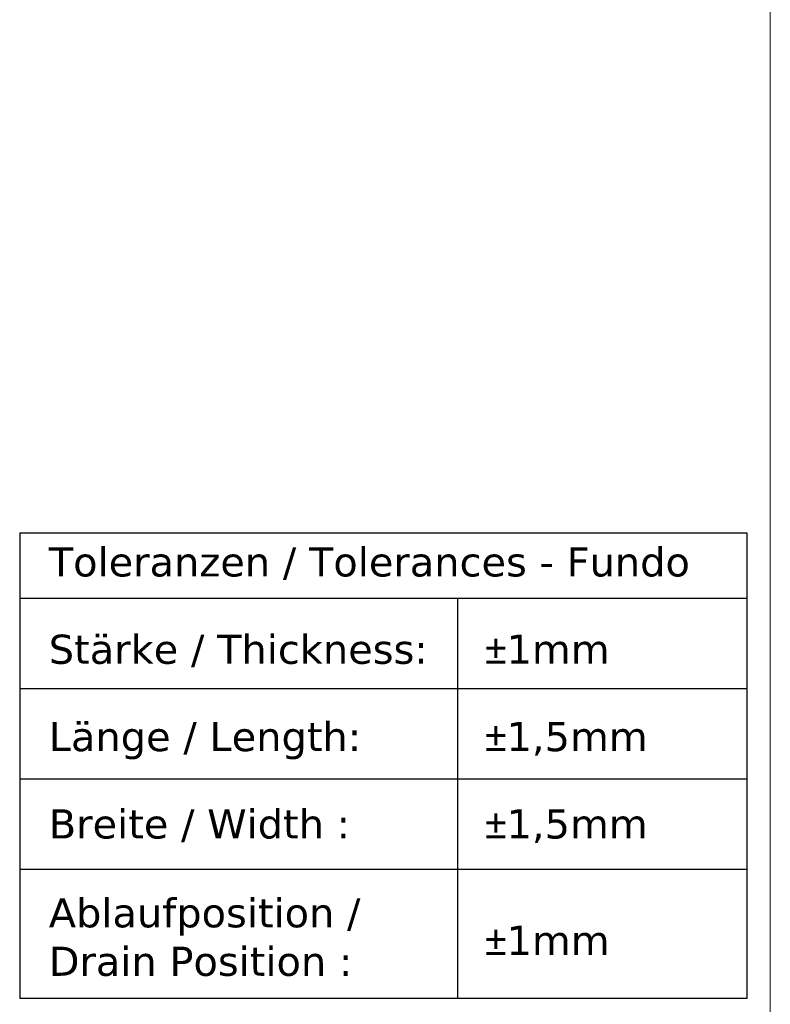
# Model space of a CAD drawing. Header units: millimetres. Extents: x 100 to 2070, y 30 to 1455.
# Tile 62 of 83: x 1812 to 2070, y 308 to 646. Entities that reach past the tile are written whole.
import ezdxf

# ---------------------------------------------------------------- set-up
doc = ezdxf.new("R2010")
doc.units = ezdxf.units.MM
doc.header["$LTSCALE"] = 5
for name, color, linetype, lineweight in [('Rahmen (ISO)', 7, 'Continuous', 70), ('Skizziergeometrie (ISO)', 7, 'Continuous', 25), ('Symbol (ISO)', 7, 'Continuous', 25)]:
    doc.layers.add(name, color=color, linetype=linetype, lineweight=lineweight)
doc.styles.add('Pfeiltext', font='verdana.ttf')

# ---------------------------------------------------------------- blocks, each defined once
blk = doc.blocks.new('Ränder wedi_Zeichnungsrahmen')
at = {"layer": 'Rahmen (ISO)', "color": 208, "lineweight": 18, "true_color": 0x400040}
blk.add_line((414.0000000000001, 6.000000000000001), (414, 291), dxfattribs=at)
blk = doc.blocks.new('Kundentoleranzen Fundo')
at = {"layer": 'Skizziergeometrie (ISO)'}
for p, q in [((-25, 16.00000000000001), (25, 16.00000000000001)), ((-25, 16.00000000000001), (-25, -15.99999999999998)), ((25, 16.00000000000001), (25, -15.99999999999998)), ((-25, 11.50000000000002), (25, 11.50000000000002)), ((5.101975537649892, 11.50000000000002), (5.101975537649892, -15.99999999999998)), ((-25, 5.300000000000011), (25, 5.300000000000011)), ((-25, -0.8999999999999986), (25, -0.8999999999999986)), ((-25, -7.100000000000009), (25, -7.100000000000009)), ((25, -15.99999999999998), (-25, -15.99999999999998))]:
    blk.add_line(p, q, dxfattribs=at)
at = {"layer": 'Symbol (ISO)', "color": 7, "char_height": 2.000000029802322, "attachment_point": 1, "style": 'Pfeiltext'}
for s, insert in [('\\fVerdana|b0|i0;Toleranzen / Tolerances - Fundo', (-23.00000000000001, 15)), ('\\fVerdana|b0|i0;Stärke / Thickness:', (-23.00000000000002, 8.999999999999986)), ('\\fAIGDT|b0|i0;\\H2.0000;`\\fVerdana|b0|i0;\\H2.0000;1mm', (6.999999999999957, 8.999999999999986)), ('\\fVerdana|b0|i0;Länge / Length:', (-22.99999999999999, 2.999999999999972)), ('\\fAIGDT|b0|i0;\\H2.0000;`\\fVerdana|b0|i0;\\H2.0000;1,5mm', (6.999999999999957, 2.999999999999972)), ('\\fAIGDT|b0|i0;\\H2.0000;`\\fVerdana|b0|i0;\\H2.0000;1,5mm', (6.999999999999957, -3.000000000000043)), ('\\fVerdana|b0|i0;Breite / Width :', (-23.00000000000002, -3.000000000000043)), ('\\fAIGDT|b0|i0;\\H2.0000;`\\fVerdana|b0|i0;\\H2.0000;1mm', (6.999999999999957, -11.00000000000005))]:
    blk.add_mtext(s, dxfattribs=dict(at, insert=insert))
at = {"layer": 'Symbol (ISO)', "color": 7, "insert": (-22.99999999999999, -9.102857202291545), "char_height": 2.000000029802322, "attachment_point": 1, "line_spacing_factor": 0.9995792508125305, "style": 'Pfeiltext'}
blk.add_mtext('\\fVerdana|b0|i0;Ablaufposition / \\P\\fVerdana|b0|i0;Drain Position :', dxfattribs=at)

msp = doc.modelspace()

# ---------------------------------------------------------------- block references
at = {"xscale": 5, "yscale": 5, "zscale": 5}
for name, p in [('Ränder wedi_Zeichnungsrahmen', (0, 0)), ('Kundentoleranzen Fundo', (1936.978280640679, 390.1627671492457))]:
    msp.add_blockref(name, p, dxfattribs=at)

doc.saveas('drawing.dxf')
